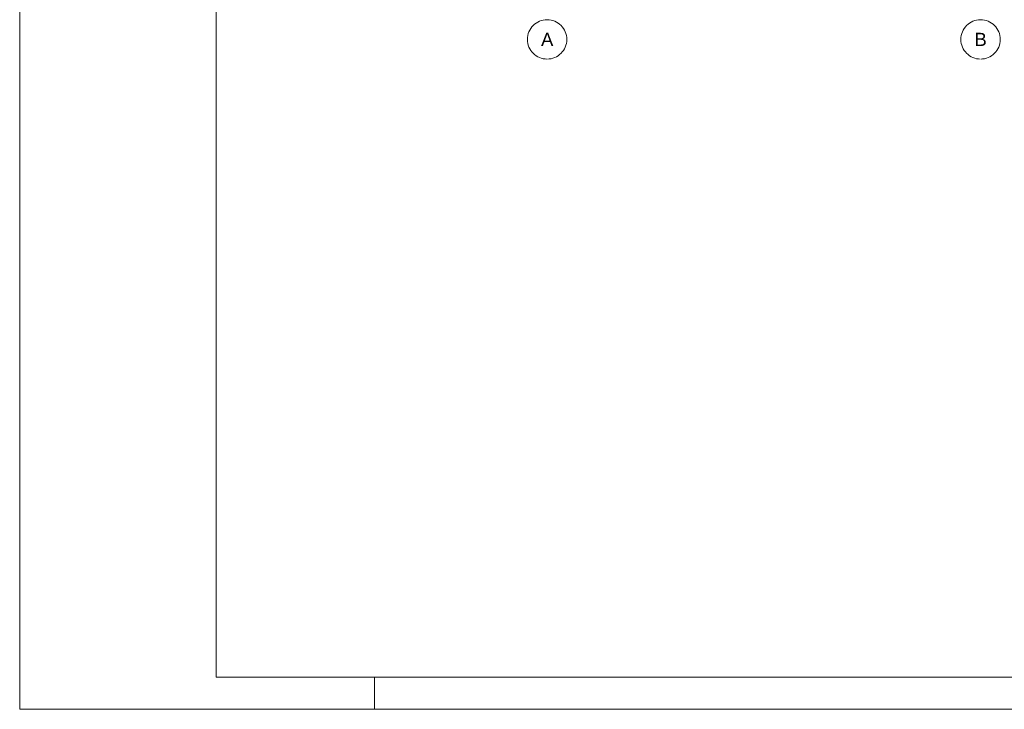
# Paper-space layout 'A-15 INWENTARYZACJA - PRZEKRÓJ' of a CAD drawing. Header units: millimetres. Extents: x 0 to 594, y 0 to 550.
# Tile 1 of 62: x 0 to 150, y 0 to 105. Entities that reach past the tile are written whole.
import ezdxf
from ezdxf.xclip import XClip

# ---------------------------------------------------------------- set-up
doc = ezdxf.new("R2010")
doc.units = ezdxf.units.MM
doc.header["$MEASUREMENT"] = 0
doc.header["$XCLIPFRAME"] = 0
doc.layers.add('A_Arkusz_Nr_pióra__1', color=7, linetype='Continuous', lineweight=20)
doc.layers.add('A_Arkusz_Nr_pióra__237', color=7, linetype='Continuous', lineweight=5, true_color=0x343434)
doc.layers.add('A_osie_Nr_pióra__76', color=7, linetype='Continuous', lineweight=5, true_color=0x2d2d2d)
doc.layers.add('A_podrys', color=7, linetype='Continuous')
doc.styles.add('STYL_AUTOMATYCZNY_1', font='arial.ttf')

# ---------------------------------------------------------------- blocks, each defined once
blk = doc.blocks.new('Rysunek_2_2', base_point=(-1563, -181.13))
at = {"layer": 'A_osie_Nr_pióra__76', "color": 250, "linetype": 'Continuous', "lineweight": 5, "true_color": 0x2d2d2d}
for centre in [(80.3, 102.07), (146.3, 102.07)]:
    blk.add_circle(centre, 3, dxfattribs=at)
at = {"layer": 'A_osie_Nr_pióra__76', "color": 250, "linetype": 'Continuous', "lineweight": 5, "true_color": 0x2d2d2d, "char_height": 2, "attachment_point": 1, "style": 'STYL_AUTOMATYCZNY_1'}
for s, insert in [('\\A1;{\\pql;\\pt0;\\fArial|b0|i0|c238|p0;\\W1.000000;A}', (79.38, 103.07)), ('\\A1;{\\pql;\\pt0;\\fArial|b0|i0|c238|p0;\\W1.000000;B}', (145.38, 103.07))]:
    blk.add_mtext(s, dxfattribs=dict(at, insert=insert))

psp = doc.layouts.new('A-15 INWENTARYZACJA - PRZEKRÓJ')

# ---------------------------------------------------------------- linework, layer by layer
at = {"layer": 'A_Arkusz_Nr_pióra__1', "color": 7, "linetype": 'Continuous', "lineweight": 20}
for p in [(29.9, 545.1), (589.1, 4.9)]:
    psp.add_line(p, (29.9, 4.9), dxfattribs=at)
at = {"layer": 'A_Arkusz_Nr_pióra__1', "color": 7, "linetype": 'Continuous', "lineweight": 20, "flags": 128}
psp.add_lwpolyline([(0, 550), (594, 550), (594, 0), (0, 0)], close=True, dxfattribs=at)
at = {"layer": 'A_Arkusz_Nr_pióra__237', "color": 250, "linetype": 'Continuous', "lineweight": 5, "true_color": 0x343434}
psp.add_line((54, 0), (54, 4.9), dxfattribs=at)

# ---------------------------------------------------------------- block references
at = {"layer": 'A_podrys', "color": 37, "linetype": 'Continuous', "lineweight": 5, "true_color": 0x656532}
ref = psp.add_blockref('Rysunek_2_2', (-1563, -181.13), dxfattribs=at)
XClip(ref).set_block_clipping_path([(33.4137328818, 99.0731171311), (589.1, 545.1)])

doc.saveas('drawing.dxf')
